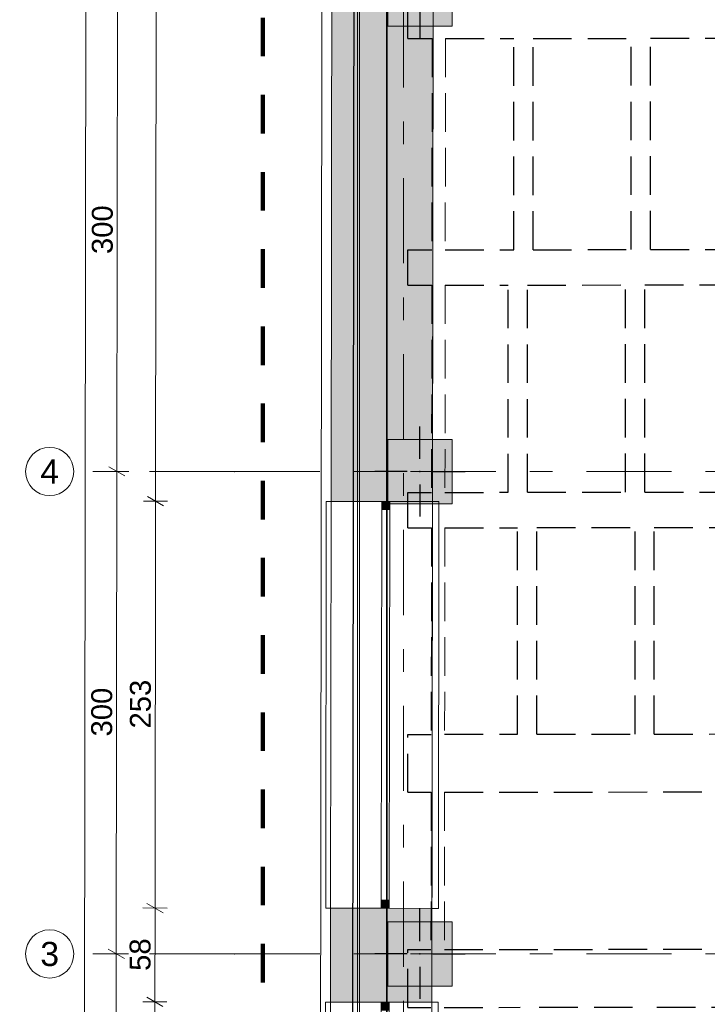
# Model space of a CAD drawing. Header units: centimetres. Extents: x -204 to 5262, y -330 to 4352.
# Tile 5 of 18: x -197 to 231, y 602 to 1215. Entities that reach past the tile are written whole.
import ezdxf
from ezdxf.enums import TextEntityAlignment as Align

# ---------------------------------------------------------------- set-up
doc = ezdxf.new("R2010")
doc.units = ezdxf.units.CM
doc.header["$MEASUREMENT"] = 0
for name, pattern in [('Krawędzie ukryte', [34, 24, -10]), ('Przerywana', [48, 24, -24]), ('Przerywana podwójnie', [109.361107, 52.916665, -21.166666, 14.111111, -21.166666])]:
    doc.linetypes.add(name, pattern=pattern)
doc.layers.add('103-Z Zakres opracowania_Nr_pióra__255', color=7, linetype='Continuous', lineweight=140, true_color=0x00a400)
doc.layers.add('280-A Dachy Powłoki_Nr_pióra__92', color=7, linetype='Continuous', lineweight=20, true_color=0xdfdfdf)
for name, color, linetype in [('280-A Dachy Powłoki', 7, 'Continuous'), ('299-A Wymiary Opisy', 7, 'Continuous'), ('410-K Osie główne', 7, 'Continuous'), ('420-K Ściany', 7, 'Continuous'), ('440-K Słupy', 7, 'Continuous'), ('450-K Belki', 7, 'Continuous'), ('450-K Belki nośne', 7, 'Continuous'), ('460 - Stropy', 7, 'Continuous'), ('Okna Archicada', 7, 'Continuous')]:
    doc.layers.add(name, color=color, linetype=linetype)
for name, color, linetype, lineweight in [('280-A Dachy Powłoki_Nr_pióra__13', 7, 'Continuous', 25), ('299-A Wymiary Opisy_Nr_pióra__11', 7, 'Continuous', 0), ('410-K Osie główne_Nr_pióra__11', 7, 'Continuous', 0), ('410-K Osie główne_Nr_pióra__7', 7, 'Continuous', 20), ('420-K Ściany_Nr_pióra__27', 7, 'Continuous', 20), ('440-K Słupy_Nr_pióra__20', 255, 'Continuous', 30), ('440-K Słupy_Nr_pióra__28', 7, 'Continuous', 20), ('450-K Belki nośne_Nr_pióra__13', 7, 'Continuous', 25), ('450-K Belki_Nr_pióra__13', 7, 'Continuous', 25), ('460 - Stropy_Nr_pióra__12', 7, 'Continuous', 13), ('460 - Stropy_Nr_pióra__69', 7, 'Continuous', 20), ('Okna Archicada_Nr_pióra__23', 7, 'Continuous', 20), ('Okna Archicada_Nr_pióra__27', 7, 'Continuous', 20), ('Okna Archicada_Nr_pióra__3', 7, 'Continuous', 20)]:
    doc.layers.add(name, color=color, linetype=linetype, lineweight=lineweight)
doc.styles.add('STYL_AUTOMATYCZNY_1', font='arial.ttf')
doc.styles.add('STYL_AUTOMATYCZNY_2', font='arial.ttf')
doc.dimstyles.new('STYL_AUTOMATYCZNY__1', dxfattribs={"dimtxt": 13, "dimasz": 7.6, "dimexe": 0.18, "dimexo": 0.0625, "dimgap": 0, "dimtad": 1, "dimdec": 0, "dimzin": 0, "dimdsep": 46, "dimtxsty": 'STYL_AUTOMATYCZNY_2', "dimblk": 'ARROWHEAD_2', "dimblk1": 'ARROWHEAD_2', "dimblk2": 'ARROWHEAD_2', "dimcen": 0.09, "dimclrd": 7, "dimclre": 7, "dimclrt": 7, "dimadec": 0, "dimazin": 0, "dimtfac": 1, "dimtdec": 4, "dimtmove": 0, "dimatfit": 3, "dimfxl": 0, "dimtolj": 1, "dimtzin": 0, "dimarcsym": 0})

# ---------------------------------------------------------------- blocks, each defined once
blk = doc.blocks.new('Belka_2_1', base_point=(62.57, 3006.65))
at = {"layer": '460 - Stropy_Nr_pióra__12', "color": 7, "linetype": 'Krawędzie ukryte', "lineweight": 13}
for p, q in [((59.76, 1203.05), (59.59, 1071.68)), ((68.08, 1203.06), (67.92, 1071.69)), ((59.56, 1049.68), (59.4, 920.83)), ((67.89, 1049.69), (67.73, 920.84)), ((59.37, 898.83), (59.21, 770.38)), ((67.7, 898.84), (67.54, 770.39)), ((59.17, 734.38), (59.04, 636.55)), ((67.49, 734.39), (67.37, 636.56))]:
    blk.add_line(p, q, dxfattribs=at)
at = {"layer": '460 - Stropy_Nr_pióra__69', "color": 7, "linetype": 'Continuous', "lineweight": 20}
blk.add_line((62.57, 3006.65), (58.87, 59.85), dxfattribs=at)
blk = doc.blocks.new('Okno[2]_1')
at = {"layer": 'Okna Archicada', "linetype": 'Continuous', "lineweight": 0, "true_color": 0x000000}
for points in [[(28.05, 603.85), (28.04, 598.85), (33.04, 598.84), (33.05, 603.84)], [(32.73, 350.84), (32.74, 355.84), (27.74, 355.85), (27.73, 350.85)]]:
    blk.add_hatch(color=18, dxfattribs=at).paths.add_polyline_path(points)
at = {"layer": 'Okna Archicada_Nr_pióra__23', "color": 7, "linetype": 'Continuous', "lineweight": 20}
for p, q in [((28.05, 603.85), (28.04, 598.85)), ((33.04, 598.84), (33.05, 603.84)), ((28.04, 598.85), (33.04, 598.84)), ((27.74, 355.85), (27.73, 350.85)), ((32.74, 355.84), (27.74, 355.85)), ((32.73, 350.84), (32.74, 355.84))]:
    blk.add_line(p, q, dxfattribs=at)
at = {"layer": 'Okna Archicada_Nr_pióra__27', "color": 7, "linetype": 'Continuous', "lineweight": 20}
for p, q in [((-3.45, 603.89), (28.05, 603.85)), ((28.05, 603.85), (33.05, 603.84)), ((28.05, 603.85), (33.05, 603.84)), ((33.05, 603.84), (59.55, 603.81)), ((-3.77, 350.89), (27.73, 350.85)), ((27.73, 350.85), (32.73, 350.84)), ((27.73, 350.85), (32.73, 350.84)), ((32.73, 350.84), (59.23, 350.81))]:
    blk.add_line(p, q, dxfattribs=at)
at = {"layer": 'Okna Archicada_Nr_pióra__3', "color": 7, "linetype": 'Continuous', "lineweight": 20}
for p, q in [((-6.45, 603.89), (-6.77, 350.89)), ((-3.45, 603.89), (-6.45, 603.89)), ((-3.45, 603.89), (-3.77, 350.89)), ((59.55, 603.81), (59.23, 350.81)), ((59.55, 603.81), (63.55, 603.8)), ((63.55, 603.8), (63.23, 350.8)), ((28.04, 598.85), (27.74, 355.85)), ((32.74, 355.84), (33.04, 598.84)), ((-6.77, 350.89), (-3.77, 350.89)), ((63.23, 350.8), (59.23, 350.81))]:
    blk.add_line(p, q, dxfattribs=at)
blk = doc.blocks.new('Okno[3]_1')
at = {"layer": 'Okna Archicada', "linetype": 'Continuous', "lineweight": 0, "true_color": 0x000000}
for points in [[(28.44, 915.2), (28.44, 910.2), (33.44, 910.19), (33.44, 915.19)], [(33.12, 662.19), (33.13, 667.19), (28.13, 667.2), (28.12, 662.2)]]:
    blk.add_hatch(color=18, dxfattribs=at).paths.add_polyline_path(points)
at = {"layer": 'Okna Archicada_Nr_pióra__23', "color": 7, "linetype": 'Continuous', "lineweight": 20}
for p, q in [((28.44, 915.2), (28.44, 910.2)), ((33.44, 910.19), (33.44, 915.19)), ((28.44, 910.2), (33.44, 910.19)), ((28.13, 667.2), (28.12, 662.2)), ((33.13, 667.19), (28.13, 667.2)), ((33.12, 662.19), (33.13, 667.19))]:
    blk.add_line(p, q, dxfattribs=at)
at = {"layer": 'Okna Archicada_Nr_pióra__27', "color": 7, "linetype": 'Continuous', "lineweight": 20}
for p, q in [((-3.06, 915.24), (28.44, 915.2)), ((28.44, 915.2), (33.44, 915.19)), ((28.44, 915.2), (33.44, 915.19)), ((33.44, 915.19), (59.94, 915.16)), ((-3.38, 662.24), (28.12, 662.2)), ((28.12, 662.2), (33.12, 662.19)), ((28.12, 662.2), (33.12, 662.19)), ((33.12, 662.19), (59.62, 662.16))]:
    blk.add_line(p, q, dxfattribs=at)
at = {"layer": 'Okna Archicada_Nr_pióra__3', "color": 7, "linetype": 'Continuous', "lineweight": 20}
for p, q in [((-6.06, 915.24), (-6.38, 662.24)), ((-3.06, 915.24), (-6.06, 915.24)), ((-3.06, 915.24), (-3.38, 662.24)), ((59.94, 915.16), (59.62, 662.16)), ((59.94, 915.16), (63.94, 915.15)), ((63.94, 915.15), (63.62, 662.15)), ((28.44, 910.2), (28.13, 667.2)), ((33.13, 667.19), (33.44, 910.19)), ((-6.38, 662.24), (-3.38, 662.24)), ((63.62, 662.15), (59.62, 662.16))]:
    blk.add_line(p, q, dxfattribs=at)
blk = doc.blocks.new('Ściana_1_1', base_point=(62.57, 3006.65))
at = {"layer": '420-K Ściany', "linetype": 'Continuous', "lineweight": 0, "true_color": 0x000000}
for points in [[(-1.51, 2150.28), (-3.06, 915.24), (32.2, 915.19), (32.2, 953.81), (59.99, 953.81), (60.31, 1210.81), (32.2, 1210.81), (32.2, 1250.81), (60.36, 1250.81), (60.69, 1513.81), (32.2, 1513.81), (32.2, 1553.81), (60.74, 1553.81), (61.07, 1813.81), (32.2, 1813.81), (32.2, 1853.81), (61.12, 1853.81), (61.45, 2113.81), (32.2, 2113.81), (32.2, 2150.24)], [(-3.38, 662.24), (-3.45, 603.89), (59.55, 603.81), (59.56, 613.81), (32.2, 613.81), (32.2, 653.81), (59.61, 653.81), (59.62, 662.16)]]:
    blk.add_hatch(color=18, dxfattribs=at).paths.add_polyline_path(points)
at = {"layer": '420-K Ściany_Nr_pióra__27', "color": 7, "linetype": 'Continuous', "lineweight": 20}
for p, q in [((-3.06, 915.24), (28.44, 915.2)), ((28.44, 915.2), (33.44, 915.19)), ((33.44, 915.19), (59.94, 915.16)), ((-3.38, 662.24), (28.12, 662.2)), ((28.12, 662.2), (33.12, 662.19)), ((33.12, 662.19), (59.62, 662.16)), ((-3.45, 603.89), (28.05, 603.85)), ((28.05, 603.85), (33.05, 603.84)), ((33.05, 603.84), (59.55, 603.81))]:
    blk.add_line(p, q, dxfattribs=at)
at = {"layer": '420-K Ściany_Nr_pióra__27', "color": 7, "linetype": 'Continuous', "lineweight": 20, "flags": 128}
for points in [[(-1.51, 2150.28), (-3.06, 915.24)], [(59.99, 953.81), (60.31, 1210.81)], [(-3.38, 662.24), (-3.45, 603.89)], [(59.61, 653.81), (59.62, 662.16)], [(59.55, 603.81), (59.56, 613.81)]]:
    blk.add_lwpolyline(points, dxfattribs=at)
at = {"layer": 'Okna Archicada', "color": 7, "linetype": 'Continuous', "lineweight": 20}
for name in ['Okno[3]_1', 'Okno[2]_1']:
    blk.add_blockref(name, (0, 0), dxfattribs=at)
blk = doc.blocks.new('Słup_6_1', base_point=(52.2, 1230.81))
at = {"layer": '440-K Słupy', "linetype": 'Continuous', "lineweight": 0, "true_color": 0x000000}
blk.add_hatch(color=18, dxfattribs=at).paths.add_polyline_path([(32.2, 1210.81), (72.2, 1210.81), (72.2, 1250.81), (32.2, 1250.81)])
at = {"layer": '440-K Słupy_Nr_pióra__20', "color": 255, "linetype": 'Continuous', "lineweight": 30}
for p, q in [((52.2, 1238.81), (52.2, 1258.81)), ((44.2, 1230.81), (24.2, 1230.81)), ((60.2, 1230.81), (80.2, 1230.81)), ((52.2, 1222.81), (52.2, 1202.81))]:
    blk.add_line(p, q, dxfattribs=at)
blk.add_point((52.2, 1230.81), dxfattribs=at)
at = {"layer": '440-K Słupy_Nr_pióra__28', "color": 7, "linetype": 'Continuous', "lineweight": 20, "flags": 128}
blk.add_lwpolyline([(32.2, 1210.81), (72.2, 1210.81), (72.2, 1250.81), (32.2, 1250.81)], close=True, dxfattribs=at)
blk = doc.blocks.new('Słup_7_1', base_point=(52.2, 933.81))
at = {"layer": '440-K Słupy', "linetype": 'Continuous', "lineweight": 0, "true_color": 0x000000}
blk.add_hatch(color=18, dxfattribs=at).paths.add_polyline_path([(32.2, 913.81), (72.2, 913.81), (72.2, 953.81), (32.2, 953.81)])
at = {"layer": '440-K Słupy_Nr_pióra__20', "color": 255, "linetype": 'Continuous', "lineweight": 30}
for p, q in [((52.2, 941.81), (52.2, 961.81)), ((44.2, 933.81), (24.2, 933.81)), ((60.2, 933.81), (80.2, 933.81)), ((52.2, 925.81), (52.2, 905.81))]:
    blk.add_line(p, q, dxfattribs=at)
blk.add_point((52.2, 933.81), dxfattribs=at)
at = {"layer": '440-K Słupy_Nr_pióra__28', "color": 7, "linetype": 'Continuous', "lineweight": 20, "flags": 128}
blk.add_lwpolyline([(32.2, 913.81), (72.2, 913.81), (72.2, 953.81), (32.2, 953.81)], close=True, dxfattribs=at)
blk = doc.blocks.new('Słup_8_1', base_point=(52.2, 633.81))
at = {"layer": '440-K Słupy', "linetype": 'Continuous', "lineweight": 0, "true_color": 0x000000}
blk.add_hatch(color=18, dxfattribs=at).paths.add_polyline_path([(32.2, 613.81), (72.2, 613.81), (72.2, 653.81), (32.2, 653.81)])
at = {"layer": '440-K Słupy_Nr_pióra__20', "color": 255, "linetype": 'Continuous', "lineweight": 30}
for p, q in [((52.2, 641.81), (52.2, 661.81)), ((44.2, 633.81), (24.2, 633.81)), ((60.2, 633.81), (80.2, 633.81)), ((52.2, 625.81), (52.2, 605.81))]:
    blk.add_line(p, q, dxfattribs=at)
blk.add_point((52.2, 633.81), dxfattribs=at)
at = {"layer": '440-K Słupy_Nr_pióra__28', "color": 7, "linetype": 'Continuous', "lineweight": 20, "flags": 128}
blk.add_lwpolyline([(32.2, 613.81), (72.2, 613.81), (72.2, 653.81), (32.2, 653.81)], close=True, dxfattribs=at)
blk = doc.blocks.new('Dach_1_1', base_point=(9.82, 58.42))
at = {"layer": '280-A Dachy Powłoki_Nr_pióra__13', "color": 7, "linetype": 'Continuous', "lineweight": 25, "flags": 128}
blk.add_lwpolyline([(9.82, 58.42), (13.46, 3007.65)], dxfattribs=at)
blk = doc.blocks.new('Dach_2_1', base_point=(-10.18, 59.91))
at = {"layer": '280-A Dachy Powłoki_Nr_pióra__92', "color": 254, "linetype": 'Continuous', "lineweight": 20, "true_color": 0xdfdfdf, "flags": 128}
for points in [[(-10.18, 59.91), (-6.55, 3006.84)], [(13.45, 3006.84), (13.45, 59.93)], [(14.52, 59.93), (14.52, 3006.84)], [(31.49, 59.91), (31.49, 3006.82)], [(31.84, 3006.82), (31.84, 59.91)]]:
    blk.add_lwpolyline(points, dxfattribs=at)
blk = doc.blocks.new('Standardowy znacznik osi[17]_1', base_point=(-163, 633.81))
at = {"layer": '410-K Osie główne_Nr_pióra__11', "color": 7, "linetype": 'Przerywana podwójnie', "lineweight": 0}
for q in [(-163, 633.81), (1039.92, 633.81)]:
    blk.add_line((-63, 633.81), q, dxfattribs=at)
blk.add_point((-63, 633.81), dxfattribs=at)
blk.add_point((-63, 633.81), dxfattribs=at)
at = {"layer": '410-K Osie główne_Nr_pióra__7', "color": 7, "linetype": 'Continuous', "lineweight": 20}
blk.add_circle((-178, 633.81), 15, dxfattribs=at)
at = {"layer": '410-K Osie główne_Nr_pióra__11', "color": 7, "lineweight": 0, "style": 'STYL_AUTOMATYCZNY_1'}
for tag, p in [('AC_MarkerText_1_0', (-178, 641.31)), ('AC_MarkerText_1_1', (1154.92, 641.31))]:
    blk.add_attdef(tag, text='', height=15, dxfattribs=at).set_placement(p, align=Align.TOP_CENTER)
blk = doc.blocks.new('Standardowy znacznik osi[19]_1', base_point=(-163, 933.81))
at = {"layer": '410-K Osie główne_Nr_pióra__11', "color": 7, "linetype": 'Przerywana podwójnie', "lineweight": 0}
for q in [(-163, 933.81), (1039.92, 933.81)]:
    blk.add_line((-63, 933.81), q, dxfattribs=at)
blk.add_point((-63, 933.81), dxfattribs=at)
blk.add_point((-63, 933.81), dxfattribs=at)
at = {"layer": '410-K Osie główne_Nr_pióra__7', "color": 7, "linetype": 'Continuous', "lineweight": 20}
blk.add_circle((-178, 933.81), 15, dxfattribs=at)
at = {"layer": '410-K Osie główne_Nr_pióra__11', "color": 7, "lineweight": 0, "style": 'STYL_AUTOMATYCZNY_1'}
for tag, p in [('AC_MarkerText_1_0', (-178, 941.31)), ('AC_MarkerText_1_1', (1154.92, 941.31))]:
    blk.add_attdef(tag, text='', height=15, dxfattribs=at).set_placement(p, align=Align.TOP_CENTER)
blk = doc.blocks.new('Standardowy znacznik osi[27]_1', base_point=(42.06, 3403.44))
at = {"layer": '410-K Osie główne_Nr_pióra__11', "color": 7, "linetype": 'Przerywana podwójnie', "lineweight": 0}
blk.add_line((42.06, 3303.44), (42.06, -165.65), dxfattribs=at)
at = {"layer": '410-K Osie główne_Nr_pióra__11', "color": 7, "lineweight": 0, "style": 'STYL_AUTOMATYCZNY_1'}
for tag, p in [('AC_MarkerText_1_0', (42.06, 3425.94)), ('AC_MarkerText_1_1', (42.06, -273.15))]:
    blk.add_attdef(tag, text='', height=15, rotation=360, dxfattribs=at).set_placement(p, align=Align.TOP_CENTER)
blk = doc.blocks.new('Belka_12_1', base_point=(44.73, 1060.66))
at = {"layer": '450-K Belki nośne_Nr_pióra__13', "color": 7, "linetype": 'Krawędzie ukryte', "lineweight": 25}
for p, q in [((44.71, 1071.66), (59.59, 1071.68)), ((44.74, 1049.66), (44.71, 1071.66)), ((67.92, 1071.69), (110.51, 1071.74)), ((122.47, 1071.76), (183.53, 1071.83)), ((195.49, 1071.85), (257.1, 1071.93)), ((269.05, 1071.94), (330.16, 1072.02)), ((342.11, 1072.03), (401.88, 1072.11)), ((413.83, 1072.12), (474.99, 1072.2)), ((486.94, 1072.21), (547.59, 1072.29)), ((559.54, 1072.3), (642.43, 1072.41)), ((642.46, 1050.41), (642.43, 1072.41)), ((44.74, 1049.66), (59.56, 1049.68)), ((67.89, 1049.69), (107.03, 1049.74)), ((118.98, 1049.75), (180.05, 1049.83)), ((192, 1049.84), (253.43, 1049.92)), ((265.38, 1049.94), (326.49, 1050.01)), ((338.44, 1050.03), (398.21, 1050.1)), ((410.16, 1050.12), (471.5, 1050.19)), ((483.46, 1050.21), (544.1, 1050.28)), ((556.05, 1050.3), (642.46, 1050.41))]:
    blk.add_line(p, q, dxfattribs=at)
blk = doc.blocks.new('Belka_13_1', base_point=(44.73, 909.81))
at = {"layer": '450-K Belki nośne_Nr_pióra__13', "color": 7, "linetype": 'Krawędzie ukryte', "lineweight": 25}
for p, q in [((44.71, 920.81), (59.4, 920.83)), ((44.74, 898.81), (44.71, 920.81)), ((67.73, 920.84), (107.03, 920.89)), ((118.98, 920.9), (180.05, 920.98)), ((192, 920.99), (253.43, 921.07)), ((265.38, 921.08), (326.49, 921.16)), ((338.44, 921.18), (398.21, 921.25)), ((410.16, 921.27), (471.5, 921.34)), ((483.46, 921.36), (544.1, 921.43)), ((556.05, 921.45), (642.43, 921.56)), ((642.46, 899.56), (642.43, 921.56)), ((44.74, 898.81), (59.37, 898.83)), ((67.7, 898.84), (112.91, 898.89)), ((124.86, 898.91), (185.93, 898.99)), ((197.89, 899), (259.31, 899.08)), ((271.27, 899.09), (332.37, 899.17)), ((344.32, 899.18), (404.09, 899.26)), ((416.04, 899.27), (477.39, 899.35)), ((489.34, 899.37), (549.98, 899.44)), ((561.94, 899.46), (642.46, 899.56))]:
    blk.add_line(p, q, dxfattribs=at)
blk = doc.blocks.new('Belka_14_1', base_point=(44.73, 752.36))
at = {"layer": '450-K Belki nośne_Nr_pióra__13', "color": 7, "linetype": 'Krawędzie ukryte', "lineweight": 25}
for p, q in [((44.71, 770.36), (59.21, 770.38)), ((44.75, 734.36), (44.71, 770.36)), ((67.54, 770.39), (112.91, 770.45)), ((124.86, 770.46), (185.93, 770.54)), ((197.89, 770.55), (259.31, 770.63)), ((271.27, 770.64), (332.37, 770.72)), ((344.32, 770.74), (404.09, 770.81)), ((416.04, 770.83), (477.39, 770.9)), ((489.34, 770.92), (549.98, 770.99)), ((561.94, 771.01), (642.42, 771.11)), ((642.47, 735.11), (642.42, 771.11)), ((67.49, 734.39), (642.47, 735.11)), ((44.75, 734.36), (59.17, 734.38))]:
    blk.add_line(p, q, dxfattribs=at)
blk = doc.blocks.new('Belka_15_1', base_point=(44.73, 618.53))
at = {"layer": '450-K Belki nośne_Nr_pióra__13', "color": 7, "linetype": 'Krawędzie ukryte', "lineweight": 25}
for p, q in [((67.37, 636.56), (642.42, 637.28)), ((642.47, 601.28), (642.42, 637.28)), ((44.71, 636.53), (59.04, 636.55)), ((44.75, 600.53), (44.71, 636.53)), ((44.75, 600.53), (59, 600.55)), ((67.32, 600.56), (114.43, 600.62)), ((126.39, 600.64), (187.45, 600.71)), ((199.41, 600.73), (260.83, 600.81)), ((272.79, 600.82), (333.89, 600.9)), ((345.85, 600.91), (405.61, 600.99)), ((417.57, 601), (478.91, 601.08)), ((490.86, 601.09), (551.51, 601.17)), ((563.46, 601.18), (642.47, 601.28))]:
    blk.add_line(p, q, dxfattribs=at)
blk = doc.blocks.new('Belka_19_1', base_point=(44.73, 1221.03))
at = {"layer": '450-K Belki nośne_Nr_pióra__13', "color": 7, "linetype": 'Krawędzie ukryte', "lineweight": 25}
for p, q in [((44.71, 1239.03), (59.8, 1239.05)), ((44.75, 1203.03), (44.71, 1239.03)), ((68.13, 1239.06), (642.42, 1239.78)), ((642.47, 1203.78), (642.42, 1239.78)), ((44.75, 1203.03), (59.76, 1203.05)), ((68.08, 1203.06), (110.51, 1203.11)), ((122.47, 1203.13), (183.53, 1203.21)), ((195.49, 1203.22), (256.94, 1203.3)), ((268.89, 1203.31), (329.99, 1203.39)), ((341.95, 1203.4), (401.71, 1203.48)), ((413.67, 1203.49), (474.99, 1203.57)), ((486.94, 1203.59), (547.59, 1203.66)), ((559.54, 1203.68), (642.47, 1203.78))]:
    blk.add_line(p, q, dxfattribs=at)
blk = doc.blocks.new('Belka_51_1', base_point=(118.56, 743.19))
at = {"layer": '450-K Belki_Nr_pióra__13', "color": 7, "linetype": 'Krawędzie ukryte', "lineweight": 25}
for p, q in [((112.91, 770.45), (112.91, 898.89)), ((124.86, 770.46), (124.86, 898.91))]:
    blk.add_line(p, q, dxfattribs=at)
blk = doc.blocks.new('Belka_52_1', base_point=(191.59, 747.31))
at = {"layer": '450-K Belki_Nr_pióra__13', "color": 7, "linetype": 'Krawędzie ukryte', "lineweight": 25}
for p, q in [((185.93, 770.54), (185.93, 898.99)), ((197.89, 770.55), (197.89, 899))]:
    blk.add_line(p, q, dxfattribs=at)
blk = doc.blocks.new('Belka_58_1', base_point=(112.68, 903.55))
at = {"layer": '450-K Belki_Nr_pióra__13', "color": 7, "linetype": 'Krawędzie ukryte', "lineweight": 25}
for p, q in [((107.03, 920.89), (107.03, 1049.74)), ((118.98, 920.9), (118.98, 1049.75))]:
    blk.add_line(p, q, dxfattribs=at)
blk = doc.blocks.new('Belka_59_1', base_point=(185.7, 906.26))
at = {"layer": '450-K Belki_Nr_pióra__13', "color": 7, "linetype": 'Krawędzie ukryte', "lineweight": 25}
for p, q in [((180.05, 920.98), (180.05, 1049.83)), ((192, 920.99), (192, 1049.84))]:
    blk.add_line(p, q, dxfattribs=at)
blk = doc.blocks.new('Belka_65_1', base_point=(116.17, 1053.45))
at = {"layer": '450-K Belki_Nr_pióra__13', "color": 7, "linetype": 'Krawędzie ukryte', "lineweight": 25}
for p, q in [((110.51, 1071.74), (110.51, 1203.11)), ((122.47, 1071.76), (122.47, 1203.13))]:
    blk.add_line(p, q, dxfattribs=at)
blk = doc.blocks.new('Belka_66_1', base_point=(189.19, 1056.33))
at = {"layer": '450-K Belki_Nr_pióra__13', "color": 7, "linetype": 'Krawędzie ukryte', "lineweight": 25}
for p, q in [((183.53, 1071.83), (183.53, 1203.21)), ((195.49, 1071.85), (195.49, 1203.22))]:
    blk.add_line(p, q, dxfattribs=at)
blk = doc.blocks.new('*D239')
at = {"layer": '299-A Wymiary Opisy_Nr_pióra__11', "color": 7, "linetype": 'Continuous', "lineweight": 0}
for p, q in [((-135.45, 1533.94), (-135.83, 1233.93)), ((-143.33, 1233.94), (-128.33, 1233.92)), ((-130.83, 1231.04), (-140.83, 1236.82)), ((-135.83, 1233.93), (-136.21, 933.93)), ((-143.71, 933.94), (-128.71, 933.92)), ((-131.21, 931.04), (-141.2, 936.82)), ((-136.21, 933.93), (-136.58, 633.94))]:
    blk.add_line(p, q, dxfattribs=at)
at = {"layer": '299-A Wymiary Opisy_Nr_pióra__11', "color": 7, "lineweight": 0, "insert": (-138.64, 1069.06), "char_height": 13, "attachment_point": 7, "rotation": 89.92802, "style": 'STYL_AUTOMATYCZNY_2'}
blk.add_mtext('\\A1;{\\pql;\\fArial|b0|i0|c238|p0;\\W1.000000;300}', dxfattribs=at)
blk = doc.blocks.new('ARROWHEAD_2')
at = {"color": 0, "linetype": 'Continuous', "lineweight": 0}
for p, q in [((0, 0), (-1, 0)), ((-0.378, -0.655), (0.378, 0.655))]:
    blk.add_line(p, q, dxfattribs=at)
blk = doc.blocks.new('*D240')
at = {"layer": '299-A Wymiary Opisy_Nr_pióra__11', "color": 7, "linetype": 'Continuous', "lineweight": 0}
for p, q in [((-143.71, 933.94), (-128.71, 933.92)), ((-131.21, 931.04), (-141.2, 936.82)), ((-136.21, 933.93), (-136.58, 633.94)), ((-131.59, 631.05), (-141.58, 636.84))]:
    blk.add_line(p, q, dxfattribs=at)
at = {"layer": '299-A Wymiary Opisy_Nr_pióra__11', "color": 7, "lineweight": 0, "insert": (-139.01, 769.07), "char_height": 13, "attachment_point": 7, "rotation": 89.92802, "style": 'STYL_AUTOMATYCZNY_2'}
blk.add_mtext('\\A1;{\\pql;\\fArial|b0|i0|c238|p0;\\W1.000000;300}', dxfattribs=at)
blk = doc.blocks.new('*D241')
at = {"layer": '299-A Wymiary Opisy_Nr_pióra__11', "color": 7, "linetype": 'Continuous', "lineweight": 0}
for p, q in [((-136.21, 933.93), (-136.58, 633.94)), ((-131.59, 631.05), (-141.58, 636.84)), ((-144.08, 633.95), (-129.08, 633.93)), ((-136.58, 633.94), (-136.96, 333.93)), ((-131.96, 331.03), (-141.96, 336.82))]:
    blk.add_line(p, q, dxfattribs=at)
at = {"layer": '299-A Wymiary Opisy_Nr_pióra__11', "color": 7, "lineweight": 0, "insert": (-139.39, 469.06), "char_height": 13, "attachment_point": 7, "rotation": 89.92802, "style": 'STYL_AUTOMATYCZNY_2'}
blk.add_mtext('\\A1;{\\pql;\\fArial|b0|i0|c238|p0;\\W1.000000;300}', dxfattribs=at)
blk = doc.blocks.new('*D242')
at = {"layer": '299-A Wymiary Opisy_Nr_pióra__11', "color": 7, "linetype": 'Continuous', "lineweight": 0}
for p, q in [((-136.58, 633.94), (-136.96, 333.93)), ((-131.96, 331.03), (-141.96, 336.82)), ((-144.46, 333.94), (-129.46, 333.92)), ((-136.96, 333.93), (-137.34, 33.94)), ((-132.34, 31.05), (-142.33, 36.83))]:
    blk.add_line(p, q, dxfattribs=at)
at = {"layer": '299-A Wymiary Opisy_Nr_pióra__11', "color": 7, "lineweight": 0, "insert": (-139.77, 169.06), "char_height": 13, "attachment_point": 7, "rotation": 89.92802, "style": 'STYL_AUTOMATYCZNY_2'}
blk.add_mtext('\\A1;{\\pql;\\fArial|b0|i0|c238|p0;\\W1.000000;300}', dxfattribs=at)
blk = doc.blocks.new('*D244')
at = {"layer": '299-A Wymiary Opisy_Nr_pióra__11', "color": 7, "linetype": 'Continuous', "lineweight": 0}
for p, q in [((-153.31, 3074.73), (-153.31, 3069.84)), ((-160.81, 3069.85), (-145.81, 3069.83)), ((-148.32, 3066.95), (-158.31, 3072.74)), ((-153.31, 3069.84), (-157.17, -2.88)), ((-162.17, 0.02), (-152.18, -5.77)), ((-164.67, -2.87), (-149.67, -2.89)), ((-157.17, -2.88), (-157.18, -7.77))]:
    blk.add_line(p, q, dxfattribs=at)
at = {"layer": '299-A Wymiary Opisy_Nr_pióra__11', "color": 7, "lineweight": 0, "insert": (-157.87, 1511.18), "char_height": 13, "attachment_point": 7, "rotation": 89.92802, "style": 'STYL_AUTOMATYCZNY_2'}
blk.add_mtext('\\A1;{\\pql;\\fArial|b0|i0|c238|p0;\\W1.000000;3\xa0073}', dxfattribs=at)
blk = doc.blocks.new('*D249')
at = {"layer": '299-A Wymiary Opisy_Nr_pióra__11', "color": 7, "linetype": 'Continuous', "lineweight": 0}
for p, q in [((-105.33, 2400.52), (-115.32, 2406.31)), ((-110.32, 2403.42), (-110.64, 2150.42)), ((-118.14, 2150.43), (-103.14, 2150.41)), ((-105.64, 2147.52), (-115.64, 2153.31)), ((-110.64, 2150.42), (-112.19, 915.38))]:
    blk.add_line(p, q, dxfattribs=at)
at = {"layer": '299-A Wymiary Opisy_Nr_pióra__11', "color": 7, "lineweight": 0, "insert": (-113.1, 2262.05), "char_height": 13, "attachment_point": 7, "rotation": 89.92802, "style": 'STYL_AUTOMATYCZNY_2'}
blk.add_mtext('\\A1;{\\pql;\\fArial|b0|i0|c238|p0;\\W1.000000;253}', dxfattribs=at)
blk = doc.blocks.new('*D250')
at = {"layer": '299-A Wymiary Opisy_Nr_pióra__11', "color": 7, "linetype": 'Continuous', "lineweight": 0}
for p, q in [((-105.64, 2147.52), (-115.64, 2153.31)), ((-110.64, 2150.42), (-112.19, 915.38)), ((-119.69, 915.39), (-104.69, 915.37)), ((-107.19, 912.48), (-117.19, 918.27)), ((-112.19, 915.38), (-112.51, 662.38))]:
    blk.add_line(p, q, dxfattribs=at)
at = {"layer": '299-A Wymiary Opisy_Nr_pióra__11', "color": 7, "lineweight": 0, "insert": (-114.04, 1510.59), "char_height": 13, "attachment_point": 7, "rotation": 89.92802, "style": 'STYL_AUTOMATYCZNY_2'}
blk.add_mtext('\\A1;{\\pql;\\fArial|b0|i0|c238|p0;\\W1.000000;1\xa0235}', dxfattribs=at)
blk = doc.blocks.new('*D251')
at = {"layer": '299-A Wymiary Opisy_Nr_pióra__11', "color": 7, "linetype": 'Continuous', "lineweight": 0}
for p, q in [((-107.19, 912.48), (-117.19, 918.27)), ((-112.19, 915.38), (-112.51, 662.38)), ((-120.01, 662.39), (-105.01, 662.37)), ((-107.51, 659.48), (-117.51, 665.27)), ((-112.51, 662.38), (-112.58, 604.02))]:
    blk.add_line(p, q, dxfattribs=at)
at = {"layer": '299-A Wymiary Opisy_Nr_pióra__11', "color": 7, "lineweight": 0, "insert": (-114.97, 774.01), "char_height": 13, "attachment_point": 7, "rotation": 89.92802, "style": 'STYL_AUTOMATYCZNY_2'}
blk.add_mtext('\\A1;{\\pql;\\fArial|b0|i0|c238|p0;\\W1.000000;253}', dxfattribs=at)
blk = doc.blocks.new('*D252')
at = {"layer": '299-A Wymiary Opisy_Nr_pióra__11', "color": 7, "linetype": 'Continuous', "lineweight": 0}
for p, q in [((-107.51, 659.48), (-117.51, 665.27)), ((-112.51, 662.38), (-112.58, 604.02)), ((-107.59, 601.13), (-117.58, 606.92)), ((-120.08, 604.03), (-105.08, 604.01)), ((-112.58, 604.02), (-112.9, 351.02))]:
    blk.add_line(p, q, dxfattribs=at)
at = {"layer": '299-A Wymiary Opisy_Nr_pióra__11', "color": 7, "lineweight": 0, "insert": (-115.16, 623.29), "char_height": 13, "attachment_point": 7, "rotation": 89.92802, "style": 'STYL_AUTOMATYCZNY_2'}
blk.add_mtext('\\A1;{\\pql;\\fArial|b0|i0|c238|p0;\\W1.000000;58}', dxfattribs=at)
blk = doc.blocks.new('*D253')
at = {"layer": '299-A Wymiary Opisy_Nr_pióra__11', "color": 7, "linetype": 'Continuous', "lineweight": 0}
for p, q in [((-107.59, 601.13), (-117.58, 606.92)), ((-112.58, 604.02), (-112.9, 351.02)), ((-120.4, 351.03), (-105.4, 351.01)), ((-107.9, 348.13), (-117.9, 353.92)), ((-112.9, 351.02), (-112.95, 313.03))]:
    blk.add_line(p, q, dxfattribs=at)
at = {"layer": '299-A Wymiary Opisy_Nr_pióra__11', "color": 7, "lineweight": 0, "insert": (-115.36, 462.65), "char_height": 13, "attachment_point": 7, "rotation": 89.92802, "style": 'STYL_AUTOMATYCZNY_2'}
blk.add_mtext('\\A1;{\\pql;\\fArial|b0|i0|c238|p0;\\W1.000000;253}', dxfattribs=at)
blk = doc.blocks.new('*D257')
at = {"layer": '299-A Wymiary Opisy_Nr_pióra__11', "color": 7, "linetype": 'Continuous', "lineweight": 0}
for p, q in [((-1.35, -23.04), (-7.14, -33.04)), ((-4.25, -35.54), (-4.23, -20.54)), ((-9.13, -28.04), (-4.24, -28.04)), ((-4.24, -28.04), (164.14, -28.25))]:
    blk.add_line(p, q, dxfattribs=at)
blk = doc.blocks.new('*D258')
at = {"layer": '299-A Wymiary Opisy_Nr_pióra__11', "color": 7, "linetype": 'Continuous', "lineweight": 0}
for p, q in [((-1.35, -23.04), (-7.14, -33.04)), ((-4.24, -28.04), (164.14, -28.25))]:
    blk.add_line(p, q, dxfattribs=at)
blk = doc.blocks.new('*D259')
at = {"layer": '299-A Wymiary Opisy_Nr_pióra__11', "color": 7, "linetype": 'Continuous', "lineweight": 0}
for p, q in [((-1.35, -23.04), (-7.14, -33.04)), ((167.03, -23.26), (161.24, -33.25)), ((164.13, -35.75), (164.15, -20.75)), ((-4.24, -28.04), (164.14, -28.25)), ((164.14, -28.25), (504.14, -28.68))]:
    blk.add_line(p, q, dxfattribs=at)
at = {"layer": '299-A Wymiary Opisy_Nr_pióra__11', "color": 7, "lineweight": 0, "insert": (65.08, -25.53), "char_height": 13, "attachment_point": 7, "rotation": 359.92802, "style": 'STYL_AUTOMATYCZNY_2'}
blk.add_mtext('\\A1;{\\pql;\\fArial|b0|i0|c238|p0;\\W1.000000;168}', dxfattribs=at)

msp = doc.modelspace()

# ---------------------------------------------------------------- linework, layer by layer
at = {"layer": '103-Z Zakres opracowania_Nr_pióra__255', "color": 94, "linetype": 'Przerywana', "lineweight": 140, "true_color": 0x00a400}
msp.add_lwpolyline([(-45.53, 3079.63), (654.37, 3079.63), (654.37, 2747.81), (654.37, 2276.77), (655.29, 2276.77), (655.29, -103.95), (-45.53, -103.95)], close=True, dxfattribs=at)

# ---------------------------------------------------------------- block references
at = {"layer": '280-A Dachy Powłoki', "color": 254, "linetype": 'Continuous', "lineweight": 20, "true_color": 0xdfdfdf}
msp.add_blockref('Dach_2_1', (-10.18, 59.91), dxfattribs=at)
at = {"layer": '280-A Dachy Powłoki', "color": 7, "linetype": 'Continuous', "lineweight": 25}
msp.add_blockref('Dach_1_1', (9.82, 58.42), dxfattribs=at)
at = {"layer": '410-K Osie główne', "color": 7, "linetype": 'Continuous', "lineweight": 20}
msp.add_blockref('Standardowy znacznik osi[27]_1', (42.06, 3403.44), dxfattribs=at)
ref = msp.add_blockref('Standardowy znacznik osi[19]_1', (-163, 933.81), dxfattribs=at)
ref.add_attrib('AC_MarkerText_1', '4', dxfattribs={"layer": '410-K Osie główne_Nr_pióra__11', "color": 7, "lineweight": 0, "height": 15, "style": 'STYL_AUTOMATYCZNY_1'}).set_placement((-178, 941.31), align=Align.TOP_CENTER)
ref = msp.add_blockref('Standardowy znacznik osi[17]_1', (-163, 633.81), dxfattribs=at)
ref.add_attrib('AC_MarkerText_1', '3', dxfattribs={"layer": '410-K Osie główne_Nr_pióra__11', "color": 7, "lineweight": 0, "height": 15, "style": 'STYL_AUTOMATYCZNY_1'}).set_placement((-178, 641.31), align=Align.TOP_CENTER)
at = {"layer": '420-K Ściany', "color": 7, "lineweight": 20}
msp.add_blockref('Ściana_1_1', (62.57, 3006.65), dxfattribs=at)
at = {"layer": '440-K Słupy', "color": 7, "lineweight": 20}
for name, p in [('Słup_6_1', (52.2, 1230.81)), ('Słup_7_1', (52.2, 933.81)), ('Słup_8_1', (52.2, 633.81))]:
    msp.add_blockref(name, p, dxfattribs=at)
at = {"layer": '450-K Belki', "color": 7, "lineweight": 25}
for name, p in [('Belka_65_1', (116.17, 1053.45)), ('Belka_66_1', (189.19, 1056.33)), ('Belka_58_1', (112.68, 903.55)), ('Belka_59_1', (185.7, 906.26)), ('Belka_51_1', (118.56, 743.19)), ('Belka_52_1', (191.59, 747.31))]:
    msp.add_blockref(name, p, dxfattribs=at)
at = {"layer": '450-K Belki nośne', "color": 7, "lineweight": 25}
for name, p in [('Belka_19_1', (44.73, 1221.03)), ('Belka_12_1', (44.73, 1060.66)), ('Belka_13_1', (44.73, 909.81)), ('Belka_14_1', (44.73, 752.36)), ('Belka_15_1', (44.73, 618.53))]:
    msp.add_blockref(name, p, dxfattribs=at)
at = {"layer": '460 - Stropy', "color": 7, "lineweight": 13}
msp.add_blockref('Belka_2_1', (62.57, 3006.65), dxfattribs=at)

# ---------------------------------------------------------------- dimensions: what is measured, and where the dimension line sits
at = {"layer": '299-A Wymiary Opisy', "color": 7, "linetype": 'Continuous', "lineweight": 0}
for base, p1, p2, angle, picture, middle, turn in [((-157.17, -2.88), (-0.35, 3069.65), (-4.21, -3.07), 269.92802, '*D244', (-164.34, 1533.49), 89.92802), ((-110.64, 2150.42), (-1.19, 2403.28), (-1.51, 2150.28), 269.92802, '*D249', (-119.58, 2276.89), 89.92802), ((-112.19, 915.38), (-1.51, 2150.28), (-3.06, 915.24), 269.92802, '*D250', (-120.52, 1532.9), 89.92802), ((-136.21, 933.93), (-50.4, 1233.82), (-51.98, 933.82), 269.92802, '*D239', (-145.12, 1083.91), 89.92802), ((-4.24, -28.04), (-4.21, -3.07), (-2.28, 1533.29), 359.92802, '*D257', (-4.24, -18.94), 359.92802), ((-4.24334638, -28.04131659), (-2.28195797, 1533.29037687), (-2.28195797, 1533.29037687), 359.92802348, '*D258', (-4.2429266, -18.94131027), 359.92802348), ((164.14, -28.25), (-2.28, 1533.29), (164.17, -3.28), 359.92802, '*D259', (79.93, -19.05), 359.92802), ((-136.96, 333.93), (-42.45, 633.82), (-55.16, 333.82), 269.92802, '*D241', (-145.87, 483.91), 89.92802), ((-136.58, 633.94), (-51.98, 933.82), (-42.45, 633.82), 269.92802, '*D240', (-145.49, 783.91), 89.92802), ((-112.51, 662.38), (-3.06, 915.24), (-3.38, 662.24), 269.92802, '*D251', (-121.45, 788.85), 89.92802), ((-112.58, 604.02), (-3.38, 662.24), (-3.45, 603.89), 269.92802, '*D252', (-121.65, 633.19), 89.92802), ((-137.34, 33.94), (-55.16, 333.82), (-45.63, 33.82), 269.92802, '*D242', (-146.25, 183.91), 89.92802), ((-112.9, 351.02), (-3.45, 603.89), (-3.77, 350.89), 269.92802, '*D253', (-121.84, 477.5), 89.92802)]:
    dim = msp.add_linear_dim(base=base, p1=p1, p2=p2, angle=angle, dimstyle='STYL_AUTOMATYCZNY__1', dxfattribs=at)
    dim.commit()
    dim.dimension.update_dxf_attribs({"geometry": picture, "text_midpoint": middle, "dimtype": 160, "text_rotation": turn})

doc.saveas('drawing.dxf')
